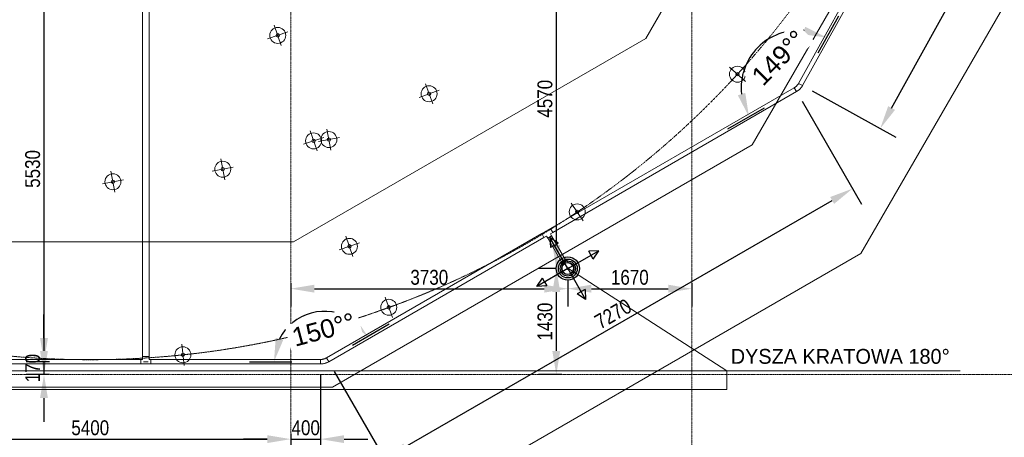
# Model space of a CAD drawing. Header units: centimetres. Extents: x -1589 to 108054, y -205274 to 31709.
# Tile 27 of 256: x 42424 to 55682, y -100996 to -95373. Entities that reach past the tile are written whole.
import ezdxf

# ---------------------------------------------------------------- set-up
doc = ezdxf.new("R2010")
doc.units = ezdxf.units.CM
doc.header["$LTSCALE"] = 0.01
doc.header["$MEASUREMENT"] = 0
doc.linetypes.add('Kropki i Kreski', pattern=[72, 36, -18, 0, -18])
for name, color, linetype in [('2_belki.K_IR', 7, 'Continuous'), ('2_stropy.K_IR', 7, 'Continuous'), ('2_ściany zewnętrzne.ISTN', 7, 'Continuous'), ('3_oświetlenie.K_IR', 7, 'Continuous'), ('4_osie.ISTN', 7, 'Continuous'), ('_KD', 7, 'Continuous'), ('_WOD-KAN', 7, 'Continuous')]:
    doc.layers.add(name, color=color, linetype=linetype)
for name, color, linetype, lineweight in [('A-ANNO-DIMS', 7, 'Continuous', 30), ('A-ANNO-NOTE', 7, 'Continuous', 30), ('F-SPRN', 7, 'Continuous', 18), ('P-PIPE', 7, 'Continuous', 9)]:
    doc.layers.add(name, color=color, linetype=linetype, lineweight=lineweight)
doc.styles.add('Arial Narrow', font='ARIALN.TTF', dxfattribs={"height": 200})
doc.styles.add('Arial_1', font='arial.ttf', dxfattribs={"height": 250})
doc.styles.add('GENERATED_STYLE_1', font='txt')
doc.dimstyles.new('Przekątna', dxfattribs={"dimscale": 304.8, "dimtxt": 204.686195, "dimasz": 1.041667, "dimexe": 0.787402, "dimexo": 0.492126, "dimgap": 0.164042, "dimtad": 1, "dimdec": 0, "dimrnd": 10, "dimzin": 0, "dimdsep": 46, "dimtxsty": 'Arial Narrow', "dimsah": 1, "dimcen": 0.09, "dimazin": 0, "dimtfac": 1, "dimtdec": 4, "dimtix": 1, "dimtmove": 0, "dimatfit": 3, "dimfxl": 1, "dimtvp": 1, "dimtolj": 1, "dimtzin": 0, "dimarcsym": 2})
doc.dimstyles.new('Przekątna_4', dxfattribs={"dimscale": 304.8, "dimtxt": 255.06485, "dimasz": 1.041667, "dimexe": 0.787402, "dimexo": 0.492126, "dimgap": 0.492126, "dimtad": 1, "dimdec": 0, "dimzin": 0, "dimdsep": 46, "dimtxsty": 'Arial_1', "dimsah": 1, "dimcen": 0.09, "dimadec": 0, "dimazin": 0, "dimtfac": 1, "dimtdec": 4, "dimtix": 1, "dimtmove": 2, "dimatfit": 3, "dimfxl": 1, "dimtvp": 1, "dimtfill": 1, "dimtolj": 1, "dimtzin": 0, "dimarcsym": 2})

# ---------------------------------------------------------------- blocks, each defined once
blk = doc.blocks.new('*D740')
at = {"layer": 'A-ANNO-DIMS', "color": 0, "lineweight": -2}
for p, q in [((44081, -94616), (42511, -94616)), ((42751, -94934), (42751, -99833)), ((42826, -100151), (42511, -100151))]:
    blk.add_line(p, q, dxfattribs=at)
at = {"layer": 'A-ANNO-DIMS', "color": 0}
for points in [[(42804, -94934), (42698, -94934), (42751, -94616)], [(42698, -99833), (42804, -99833), (42751, -100151)]]:
    blk.add_solid(points, dxfattribs=at)
at = {"layer": 'Defpoints', "color": 0}
for p in [(44231, -94616), (42751, -100151), (42976, -100151)]:
    blk.add_point(p, dxfattribs=at)
at = {"layer": 'A-ANNO-DIMS', "color": 0, "lineweight": 5, "insert": (42599, -97383), "char_height": 200, "attachment_point": 5, "rotation": 90, "style": 'Arial Narrow'}
blk.add_mtext('\\A1;5530', dxfattribs=at)
blk = doc.blocks.new('*D741')
at = {"layer": 'A-ANNO-DIMS', "color": 0, "lineweight": -2}
for p, q in [((42751, -99661), (42751, -99343)), ((42826, -99978), (42511, -99978)), ((42751, -99978), (42751, -100152)), ((42826, -100152), (42511, -100152)), ((42751, -100469), (42751, -100787))]:
    blk.add_line(p, q, dxfattribs=at)
at = {"layer": 'A-ANNO-DIMS', "color": 0}
for points in [[(42698, -99661), (42804, -99661), (42751, -99978)], [(42804, -100469), (42698, -100469), (42751, -100152)]]:
    blk.add_solid(points, dxfattribs=at)
at = {"layer": 'Defpoints', "color": 0}
for p in [(42976, -99978), (42751, -100152), (42976, -100152)]:
    blk.add_point(p, dxfattribs=at)
at = {"layer": 'A-ANNO-DIMS', "color": 0, "lineweight": 5, "insert": (42599, -100065), "char_height": 200, "attachment_point": 5, "rotation": 90, "style": 'Arial Narrow'}
blk.add_mtext('\\A1;170', dxfattribs=at)
blk = doc.blocks.new('*D750')
at = {"layer": 'A-ANNO-DIMS', "color": 0, "lineweight": -2}
for p, q in [((49804, -98874), (49804, -99235)), ((46074, -98920), (46074, -99235)), ((46392, -98995), (49486, -98995))]:
    blk.add_line(p, q, dxfattribs=at)
at = {"layer": 'A-ANNO-DIMS', "color": 0}
for points in [[(46392, -98942), (46392, -99048), (46074, -98995)], [(49486, -99048), (49486, -98942), (49804, -98995)]]:
    blk.add_solid(points, dxfattribs=at)
at = {"layer": 'Defpoints', "color": 0}
for p in [(49804, -98724), (46074, -98770), (49804, -98995)]:
    blk.add_point(p, dxfattribs=at)
at = {"layer": 'A-ANNO-DIMS', "color": 0, "lineweight": 5, "insert": (47939, -98843), "char_height": 200, "attachment_point": 5, "rotation": 359.9999, "style": 'Arial Narrow'}
blk.add_mtext('\\A1;3730', dxfattribs=at)
blk = doc.blocks.new('*D751')
at = {"layer": 'A-ANNO-DIMS', "color": 0, "lineweight": -2}
for p, q in [((49804, -98874), (49804, -99235)), ((50121, -98995), (51157, -98995)), ((51474, -98920), (51474, -99235))]:
    blk.add_line(p, q, dxfattribs=at)
at = {"layer": 'A-ANNO-DIMS', "color": 0}
for points in [[(50121, -98942), (50121, -99048), (49804, -98995)], [(51157, -99048), (51157, -98942), (51474, -98995)]]:
    blk.add_solid(points, dxfattribs=at)
at = {"layer": 'Defpoints', "color": 0}
for p in [(49804, -98724), (51474, -98770), (51474, -98995)]:
    blk.add_point(p, dxfattribs=at)
at = {"layer": 'A-ANNO-DIMS', "color": 0, "lineweight": 5, "insert": (50639, -98843), "char_height": 200, "attachment_point": 5, "rotation": 359.9999, "style": 'Arial Narrow'}
blk.add_mtext('\\A1;1670', dxfattribs=at)
blk = doc.blocks.new('*D752')
at = {"layer": 'A-ANNO-DIMS', "color": 0, "lineweight": -2}
for p, q in [((49724, -94152), (49409, -94152)), ((49649, -94469), (49649, -98406)), ((49646, -98724), (49409, -98724))]:
    blk.add_line(p, q, dxfattribs=at)
at = {"layer": 'A-ANNO-DIMS', "color": 0}
for points in [[(49702, -94469), (49596, -94469), (49649, -94152)], [(49596, -98406), (49702, -98406), (49649, -98724)]]:
    blk.add_solid(points, dxfattribs=at)
at = {"layer": 'Defpoints', "color": 0}
for p in [(49874, -94152), (49649, -98724), (49796, -98724)]:
    blk.add_point(p, dxfattribs=at)
at = {"layer": 'A-ANNO-DIMS', "color": 0, "lineweight": 5, "insert": (49497, -96438), "char_height": 200, "attachment_point": 5, "rotation": 89.9999, "style": 'Arial Narrow'}
blk.add_mtext('\\A1;4570', dxfattribs=at)
blk = doc.blocks.new('*D753')
at = {"layer": 'A-ANNO-DIMS', "color": 0, "lineweight": -2}
for p, q in [((49646, -98724), (49409, -98724)), ((49649, -99041), (49649, -99834)), ((49724, -100152), (49409, -100152))]:
    blk.add_line(p, q, dxfattribs=at)
at = {"layer": 'A-ANNO-DIMS', "color": 0}
for points in [[(49702, -99041), (49596, -99041), (49649, -98724)], [(49596, -99834), (49702, -99834), (49649, -100152)]]:
    blk.add_solid(points, dxfattribs=at)
at = {"layer": 'Defpoints', "color": 0}
for p in [(49796, -98724), (49649, -100152), (49874, -100152)]:
    blk.add_point(p, dxfattribs=at)
at = {"layer": 'A-ANNO-DIMS', "color": 0, "lineweight": 5, "insert": (49497, -99438), "char_height": 200, "attachment_point": 5, "rotation": 89.9999, "style": 'Arial Narrow'}
blk.add_mtext('\\A1;1430', dxfattribs=at)
blk = doc.blocks.new('*D767')
at = {"layer": 'A-ANNO-DIMS', "color": 0, "lineweight": -2}
for p, q in [((40674, -100946), (40674, -101261)), ((40992, -101021), (45757, -101021)), ((46074, -100946), (46074, -101261))]:
    blk.add_line(p, q, dxfattribs=at)
at = {"layer": 'A-ANNO-DIMS', "color": 0}
for points in [[(40992, -100968), (40992, -101074), (40674, -101021)], [(45757, -101074), (45757, -100968), (46074, -101021)]]:
    blk.add_solid(points, dxfattribs=at)
at = {"layer": 'Defpoints', "color": 0}
for p in [(40674, -100796), (46074, -100796), (46074, -101021)]:
    blk.add_point(p, dxfattribs=at)
at = {"layer": 'A-ANNO-DIMS', "color": 0, "lineweight": 5, "insert": (43374, -100869), "char_height": 200, "attachment_point": 5, "style": 'Arial Narrow'}
blk.add_mtext('\\A1;5400', dxfattribs=at)
blk = doc.blocks.new('*D768')
at = {"layer": 'A-ANNO-DIMS', "color": 0, "lineweight": -2}
for p, q in [((46475, -100158), (46475, -101261)), ((45757, -101021), (45439, -101021)), ((46074, -100946), (46074, -101261)), ((46074, -101021), (46475, -101021)), ((46792, -101021), (47110, -101021))]:
    blk.add_line(p, q, dxfattribs=at)
at = {"layer": 'A-ANNO-DIMS', "color": 0}
for points in [[(45757, -101074), (45757, -100968), (46074, -101021)], [(46792, -100968), (46792, -101074), (46475, -101021)]]:
    blk.add_solid(points, dxfattribs=at)
at = {"layer": 'Defpoints', "color": 0}
for p in [(46475, -100008), (46074, -100796), (46475, -101021)]:
    blk.add_point(p, dxfattribs=at)
at = {"layer": 'A-ANNO-DIMS', "color": 0, "lineweight": 5, "insert": (46275, -100869), "char_height": 200, "attachment_point": 5, "style": 'Arial Narrow'}
blk.add_mtext('\\A1;400', dxfattribs=at)
blk = doc.blocks.new('*D769')
at = {"layer": 'A-ANNO-DIMS', "color": 0, "lineweight": -2}
for p, q in [((52959, -96472), (53758, -97856)), ((47614, -101126), (53363, -97807)), ((46660, -100109), (47459, -101493))]:
    blk.add_line(p, q, dxfattribs=at)
at = {"layer": 'A-ANNO-DIMS', "color": 0}
for points in [[(53390, -97853), (53337, -97761), (53638, -97648)], [(47588, -101081), (47641, -101172), (47339, -101285)]]:
    blk.add_solid(points, dxfattribs=at)
at = {"layer": 'Defpoints', "color": 0}
for p in [(52884, -96342), (53638, -97648), (46585, -99979)]:
    blk.add_point(p, dxfattribs=at)
at = {"layer": 'A-ANNO-DIMS', "color": 0, "lineweight": 5, "insert": (50413, -99335), "char_height": 200, "attachment_point": 5, "rotation": 29.9995, "style": 'Arial Narrow'}
blk.add_mtext('\\A1;7270', dxfattribs=at)
blk = doc.blocks.new('*D770')
at = {"layer": 'A-ANNO-DIMS', "color": 0, "lineweight": -2}
for p, q in [((55784, -91483), (56909, -92106)), ((54164, -96563), (56545, -92268)), ((53096, -96333), (54220, -96957))]:
    blk.add_line(p, q, dxfattribs=at)
at = {"layer": 'A-ANNO-DIMS', "color": 0}
for points in [[(56591, -92293), (56498, -92242), (56699, -91990)], [(54118, -96537), (54210, -96588), (54010, -96840)]]:
    blk.add_solid(points, dxfattribs=at)
at = {"layer": 'Defpoints', "color": 0}
for p in [(55653, -91410), (56699, -91990), (52964, -96261)]:
    blk.add_point(p, dxfattribs=at)
at = {"layer": 'A-ANNO-DIMS', "color": 0, "lineweight": 5, "insert": (55221, -94341), "char_height": 200, "attachment_point": 5, "rotation": 61, "style": 'Arial Narrow'}
blk.add_mtext('\\A1;5550', dxfattribs=at)
blk = doc.blocks.new('*D780')
at = {"layer": 'A-ANNO-DIMS', "color": 0, "lineweight": -2}
for p, q in [((47399, -99474), (46905, -99759)), ((45518, -99978), (46088, -99978))]:
    blk.add_line(p, q, dxfattribs=at)
blk.add_arc((46526, -99978), 678, 57.0819, 152.9176, dxfattribs=at)
at = {"layer": 'A-ANNO-DIMS', "color": 0}
for points in [[(46856, -99446), (46933, -99373), (47113, -99639)], [(45871, -99657), (45974, -99682), (45848, -99978)]]:
    blk.add_solid(points, dxfattribs=at)
at = {"layer": 'Defpoints', "color": 0}
for p in [(47529, -99399), (45368, -99978), (46526, -99978)]:
    blk.add_point(p, dxfattribs=at)
at = {"layer": 'A-ANNO-DIMS', "color": 0, "lineweight": 5, "insert": (46067, -99536), "char_height": 250, "attachment_point": 1, "rotation": 14.9998, "line_spacing_factor": 0.941778, "style": 'Arial_1', "bg_fill": 3, "box_fill_scale": 1.25, "bg_fill_color": 257, "bg_fill_transparency": 0}
blk.add_mtext('\\A1;150%%d°', dxfattribs=at)
at = {"layer": 'Defpoints', "color": 0}
blk.add_point((46090, -99459), dxfattribs=at)
blk = doc.blocks.new('*D781')
at = {"layer": 'A-ANNO-DIMS', "color": 0, "lineweight": -2}
for p, q in [((53449, -95325), (53172, -95823)), ((51957, -96843), (52451, -96558))]:
    blk.add_line(p, q, dxfattribs=at)
blk.add_arc((52913, -96291), 774, 84.6678, 186.3317, dxfattribs=at)
at = {"layer": 'A-ANNO-DIMS', "color": 0}
for points in [[(52970, -95570), (53001, -95469), (53289, -95614)], [(52094, -96392), (52194, -96359), (52243, -96678)]]:
    blk.add_solid(points, dxfattribs=at)
at = {"layer": 'Defpoints', "color": 0}
for p in [(53521, -95194), (51827, -96918)]:
    blk.add_point(p, dxfattribs=at)
at = {"layer": 'A-ANNO-DIMS', "color": 0, "lineweight": 5, "insert": (52255, -96104), "char_height": 250, "attachment_point": 1, "rotation": 45.4998, "line_spacing_factor": 0.941778, "style": 'Arial_1', "bg_fill": 3, "box_fill_scale": 1.25, "bg_fill_color": 257, "bg_fill_transparency": 0}
blk.add_mtext('\\A1;149%%d°', dxfattribs=at)
at = {"layer": 'Defpoints', "color": 0}
for p in [(52184, -96030), (52913, -96291)]:
    blk.add_point(p, dxfattribs=at)

msp = doc.modelspace()

# ---------------------------------------------------------------- linework, layer by layer
at = {"layer": '2_belki.K_IR', "color": 8, "lineweight": 5}
msp.add_lwpolyline([(46074.38766, -100702.31579), (46074.38766, -100702.31579)], dxfattribs=at)
at = {"layer": '2_stropy.K_IR', "color": 8, "linetype": 'Continuous', "lineweight": 5, "ltscale": 10, "flags": 128}
for points in [[(40636.48181, -98362.89267), (46112.29129, -98362.89267), (50854.48205, -95624.9873), (53376.30014, -91257.07187), (55549.38627, -91257.07187), (55549.38388, -85041.09319), (53381.13646, -85041.09324), (50854.48138, -80664.79864), (46110.81755, -77932.39197), (40637.95553, -77932.39197), (35894.29067, -80664.79813), (33156.3853, -85406.98893), (33156.38595, -90882.79875), (35894.29068, -95624.98794)], [(31282.34537, -91550.86603), (34461.66672, -97057.64716), (40112.38616, -100319.79319), (46636.38576, -100319.79319), (52287.1056, -97057.41074), (55549.38627, -91407.17537), (55549.38614, -90812.23562), (57549.38662, -90287.19842), (57549.38654, -91942.90192), (53751.30874, -98521.79119), (47172.27418, -102319.89357), (39576.49815, -102319.89357), (32997.37677, -98521.74105), (29550.38142, -92550.88152)]]:
    msp.add_lwpolyline(points, close=True, dxfattribs=at)
msp.add_lwpolyline([(33156.30494, -90882.93775), (35894.29068, -95624.98794), (40636.48181, -98362.89267), (46112.29129, -98362.89267), (50854.48205, -95624.9873), (53099.28595, -91736.94675), (53381.02122, -91248.89338), (55549.38627, -91248.89319), (55549.38627, -91407.17537), (52287.1056, -97057.41074), (46636.38576, -100319.79319), (40112.38616, -100319.79319), (34461.66672, -97057.64716)], dxfattribs=at)
at = {"layer": '2_ściany zewnętrzne.ISTN', "color": 8, "linetype": 'Continuous', "lineweight": 5, "ltscale": 10, "flags": 128}
for points in [[(51943.77279, -100101.82718), (34793.6724, -100101.82718)], [(51943.77279, -100351.82718), (51943.77279, -100101.82718)], [(34793.6724, -100351.82718), (51943.77279, -100351.82718)]]:
    msp.add_lwpolyline(points, dxfattribs=at)
at = {"layer": '3_oświetlenie.K_IR', "color": 8, "linetype": 'Continuous', "lineweight": 5, "ltscale": 10}
for p, q in [((45852.48098, -95448.22306), (45944.99737, -95720.64095)), ((45762.53023, -95630.6902), (46034.94812, -95538.17381)), ((51982.36706, -96010.5371), (52194.8325, -96204.51965)), ((51991.6085, -96213.76109), (52185.59105, -96001.29566)), ((47984.69859, -96506.32591), (47888.133, -96235.31698)), ((48071.92026, -96322.53866), (47800.91133, -96419.10424)), ((46334.84108, -96868.55004), (46427.35747, -97140.96794)), ((46613.68015, -97129.42207), (46560.78929, -96846.62654)), ((46244.89033, -97051.01718), (46517.30822, -96958.5008)), ((46728.63248, -96961.57887), (46445.83696, -97014.46973)), ((45184.43018, -97527.50932), (45131.53932, -97244.71379)), ((43706.09817, -97696.79241), (43653.20731, -97413.99689)), ((45299.38252, -97359.66613), (45016.58699, -97412.55699)), ((43821.0505, -97528.94922), (43538.25498, -97581.84008)), ((49811.74759, -98041.72413), (50050.93979, -97881.8558)), ((49851.40953, -97842.19387), (50011.27785, -98081.38606)), ((46817.20118, -98288.87702), (46909.71757, -98561.29492)), ((46727.25043, -98471.34416), (46999.66832, -98378.82778)), ((47344.02718, -99110.65301), (47442.00733, -99381.15381)), ((47257.76686, -99294.89349), (47528.26765, -99196.91333)), ((44605.94371, -99742.19448), (44636.34144, -100028.28322)), ((44478.0982, -99900.43771), (44764.18694, -99870.03998))]:
    msp.add_line(p, q, dxfattribs=at)
at = {"layer": '3_oświetlenie.K_IR', "color": 8, "linetype": 'Kropki i Kreski', "lineweight": 5, "ltscale": 10}
msp.add_circle((43374.38799, -88151.38747), 11800, dxfattribs=at)
at = {"layer": '3_oświetlenie.K_IR', "color": 8, "linetype": 'Continuous', "lineweight": 5, "ltscale": 10}
for centre, radius in [((45898.73918, -95584.43201), 107.50002), ((45898.73918, -95584.43201), 22.97504), ((52088.59978, -96107.52838), 107.50002), ((52088.59978, -96107.52838), 22.97504), ((47936.41579, -96370.82145), 107.5), ((47936.41579, -96370.82145), 22.97504), ((46381.09928, -97004.75899), 107.50002), ((46587.23472, -96988.0243), 107.5), ((46381.09928, -97004.75899), 22.97504), ((46587.23472, -96988.0243), 22.97504), ((45157.98475, -97386.11156), 107.5), ((45157.98475, -97386.11156), 22.97504), ((43679.65274, -97555.39465), 107.5), ((43679.65274, -97555.39465), 22.97504), ((49931.34369, -97961.78996), 107.50002), ((49931.34369, -97961.78996), 22.97504), ((46863.45938, -98425.08597), 107.50002), ((46863.45938, -98425.08597), 22.97504), ((47393.01726, -99245.90341), 107.50002), ((47393.01726, -99245.90341), 22.97504), ((44621.14257, -99885.23885), 107.50002), ((44621.14257, -99885.23885), 22.97504)]:
    msp.add_circle(centre, radius, dxfattribs=at)
at = {"layer": '4_osie.ISTN', "color": 7, "linetype": 'Kropki i Kreski', "lineweight": 0, "ltscale": 10}
for p, q in [((46074.38766, -105096.35865), (46074.38766, -67896.26442)), ((51474.38766, -105096.35865), (51474.38766, -67896.26442)), ((64213.19484, -100151.82718), (25489.03617, -100151.82718))]:
    msp.add_line(p, q, dxfattribs=at)
at = {"layer": '_KD', "lineweight": 5}
msp.add_lwpolyline([(49818.68675, -98726.95795), (51943.77279, -100101.82718), (55086.96293, -100101.82718)], dxfattribs=at)
at = {"layer": 'A-ANNO-NOTE', "color": 30, "lineweight": 30, "true_color": 0xff8000}
for p, q in [((49803.91951, -98723.80253), (49563.71351, -98307.7534)), ((49563.71351, -98307.7534), (49571.75887, -98441.79143)), ((49675.77115, -98381.73993), (49563.71351, -98307.7534)), ((49803.91951, -98723.80253), (49563.71351, -98307.7534)), ((49563.71351, -98307.7534), (49571.75887, -98441.79143)), ((49675.77115, -98381.73993), (49563.71351, -98307.7534)), ((49803.91951, -98723.80253), (49563.71351, -98307.7534)), ((49563.71351, -98307.7534), (49571.75887, -98441.79143)), ((49675.77115, -98381.73993), (49563.71351, -98307.7534)), ((49623.76501, -98411.76568), (49571.75887, -98441.79143)), ((49623.76501, -98411.76568), (49571.75887, -98441.79143)), ((49623.76501, -98411.76568), (49571.75887, -98441.79143)), ((49623.76501, -98411.76568), (49675.77115, -98381.73993)), ((49623.76501, -98411.76568), (49675.77115, -98381.73993)), ((49623.76501, -98411.76568), (49675.77115, -98381.73993)), ((49803.91951, -98723.80253), (50219.96864, -98483.59653)), ((49803.91951, -98723.80253), (50219.96864, -98483.59653)), ((50219.96864, -98483.59653), (50085.93061, -98491.64189)), ((50219.96864, -98483.59653), (50085.93061, -98491.64189)), ((50145.98211, -98595.65417), (50085.93061, -98491.64189)), ((50145.98211, -98595.65417), (50085.93061, -98491.64189)), ((50145.98211, -98595.65417), (50219.96864, -98483.59653)), ((50145.98211, -98595.65417), (50219.96864, -98483.59653)), ((49803.91951, -98723.80253), (49387.87038, -98964.00853)), ((49803.91951, -98723.80253), (49387.87038, -98964.00853)), ((49803.91951, -98723.80253), (49387.87038, -98964.00853)), ((49803.91951, -98723.80253), (50044.12551, -99139.85166)), ((49387.87038, -98964.00853), (49461.85691, -98851.95089)), ((49387.87038, -98964.00853), (49461.85691, -98851.95089)), ((49387.87038, -98964.00853), (49461.85691, -98851.95089)), ((49491.88266, -98903.95703), (49461.85691, -98851.95089)), ((49491.88266, -98903.95703), (49461.85691, -98851.95089)), ((49491.88266, -98903.95703), (49461.85691, -98851.95089)), ((49521.90841, -98955.96317), (49387.87038, -98964.00853)), ((49521.90841, -98955.96317), (49387.87038, -98964.00853)), ((49521.90841, -98955.96317), (49387.87038, -98964.00853)), ((49491.88266, -98903.95703), (49521.90841, -98955.96317)), ((49491.88266, -98903.95703), (49521.90841, -98955.96317)), ((49491.88266, -98903.95703), (49521.90841, -98955.96317)), ((50036.08015, -99005.81363), (49932.06787, -99065.86513)), ((50036.08015, -99005.81363), (50044.12551, -99139.85166)), ((50044.12551, -99139.85166), (49932.06787, -99065.86513))]:
    msp.add_line(p, q, dxfattribs=at)
for radius in [157.16373, 157.16373, 157.16373, 127.35748, 127.35748, 127.35748, 101.53935, 101.53935, 101.53935, 81.67856, 81.67856, 81.67856]:
    msp.add_circle((49803.91951, -98723.80253), radius, dxfattribs=at)
at = {"layer": 'F-SPRN', "color": 30, "true_color": 0xff8000}
for radius, start, end in [(76.2, 119.999992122, 299.999992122), (76.2, 299.999992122, 119.999992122), (12.7, 119.999992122, 299.999992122), (12.7, 299.999992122, 119.999992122)]:
    msp.add_arc((49803.91951, -98723.80253), radius, start, end, dxfattribs=at)
at = {"layer": 'P-PIPE', "color": 30, "true_color": 0xff8000}
for p, q in [((55600.27957, -91381.04468), (52911.68778, -96231.39265)), ((52964.42735, -96260.62667), (55653.01913, -91410.2787)), ((44077.75527, -94688.50781), (44077.75527, -99908.50211)), ((44166.65527, -99908.50211), (44166.65527, -94692.20279)), ((52911.68778, -96231.39265), (52964.42735, -96260.62667)), ((52854.08999, -96290.00411), (49572.08111, -98184.8367)), ((49602.23068, -98237.05828), (52884.23956, -96342.22569)), ((52884.23956, -96342.22569), (52854.08999, -96290.00411)), ((49572.08111, -98184.8367), (49453.08865, -98253.53572)), ((49568.84523, -98256.33301), (49602.23068, -98237.05828)), ((49602.23068, -98237.05828), (49572.08111, -98184.8367)), ((49572.08111, -98184.8367), (49602.23068, -98237.05828)), ((49453.08865, -98253.53572), (46555.04253, -99926.69154)), ((46585.1921, -99978.91312), (49483.23822, -98305.7573)), ((49483.23822, -98305.7573), (49453.08865, -98253.53572)), ((49453.08865, -98253.53572), (49483.23822, -98305.7573)), ((49483.23822, -98305.7573), (49516.62365, -98286.48258)), ((49516.62365, -98286.48258), (49533.2984, -98315.36467)), ((49585.51999, -98285.21511), (49533.2984, -98315.36467)), ((49533.2984, -98315.36467), (49585.51999, -98285.21511)), ((49533.2984, -98315.36467), (49723.0725, -98644.06959)), ((49585.51999, -98285.21511), (49568.84523, -98256.33301)), ((49775.29409, -98613.92004), (49585.51999, -98285.21511)), ((49749.18332, -98628.9948), (49710.6883, -98651.21946)), ((49769.91446, -98626.80232), (49736.91873, -98645.85204)), ((49787.67834, -98606.77013), (49749.18332, -98628.9948)), ((49784.22742, -98651.59358), (49769.91446, -98626.80232)), ((49812.32322, -98649.45714), (49787.67834, -98606.77013)), ((49710.6883, -98651.21946), (49735.33321, -98693.90654)), ((49736.91873, -98645.85204), (49751.23172, -98670.64336)), ((44053.50527, -99948.15197), (39984.23098, -99948.15197)), ((44077.75582, -99948.15197), (44053.50527, -99948.15197)), ((44053.50527, -99948.15197), (44053.50527, -99949.16376)), ((44053.50527, -99952.15195), (44053.50527, -99948.15197)), ((44053.50527, -99949.1743), (44053.50527, -99952.1612)), ((44053.50527, -99952.18601), (44053.50527, -99956.9401)), ((44053.50527, -99956.93314), (44053.50527, -99952.1913)), ((44053.50527, -99956.97819), (44053.50527, -99963.17478)), ((44053.50527, -99963.16987), (44053.50527, -99956.9827)), ((44077.75527, -99908.50211), (44077.75527, -99948.15203)), ((44190.90527, -99948.15197), (44166.65472, -99948.15197)), ((44166.65527, -99948.15203), (44166.65527, -99908.50211)), ((46474.94981, -99948.15197), (44190.90527, -99948.15197)), ((44190.90527, -99948.15197), (44190.90527, -99952.15195)), ((44190.90527, -99949.16376), (44190.90527, -99948.15197)), ((44190.90527, -99952.1612), (44190.90527, -99949.1743)), ((44190.90527, -99956.9401), (44190.90527, -99952.18601)), ((44190.90527, -99952.1913), (44190.90527, -99956.93314)), ((44190.90527, -99963.17478), (44190.90527, -99956.97819)), ((44190.90527, -99956.9827), (44190.90527, -99963.16987)), ((46474.94981, -100008.45197), (46474.94981, -99948.15197)), ((46555.04253, -99926.69154), (46585.1921, -99978.91312)), ((39984.23098, -100008.45197), (44053.50527, -100008.45197)), ((44053.50527, -99963.22385), (44053.50527, -99970.44034)), ((44053.50527, -99970.43754), (44053.50527, -99963.22697)), ((44053.50527, -99970.49724), (44053.50527, -99978.24167)), ((44053.50527, -99978.24097), (44053.50527, -99970.49857)), ((44053.50527, -99986.04842), (44053.50527, -99978.30197)), ((44053.50527, -99978.30265), (44053.50527, -99986.0471)), ((44053.50527, -99993.32782), (44053.50527, -99986.10536)), ((44053.50527, -99986.10815), (44053.50527, -99993.32472)), ((44053.50527, -99999.58305), (44053.50527, -99993.37697)), ((44053.50527, -99993.38186), (44053.50527, -99999.57856)), ((44053.50527, -100004.38772), (44053.50527, -99999.62124)), ((44053.50527, -99999.62819), (44053.50527, -100004.38243)), ((44053.50527, -100007.41398), (44053.50527, -100004.41263)), ((44053.50527, -100004.42186), (44053.50527, -100008.45191)), ((44053.50527, -100008.45197), (44053.50527, -100007.42463)), ((44053.50527, -100008.45197), (44190.90527, -100008.45197)), ((44190.90527, -99970.44034), (44190.90527, -99963.22385)), ((44190.90527, -99963.22697), (44190.90527, -99970.43754)), ((44190.90527, -99978.24167), (44190.90527, -99970.49724)), ((44190.90527, -99970.49857), (44190.90527, -99978.24097)), ((44190.90527, -99978.30197), (44190.90527, -99986.04842)), ((44190.90527, -99986.0471), (44190.90527, -99978.30265)), ((44190.90527, -99986.10536), (44190.90527, -99993.32782)), ((44190.90527, -99993.32472), (44190.90527, -99986.10815)), ((44190.90527, -99993.37697), (44190.90527, -99999.58305)), ((44190.90527, -99999.57856), (44190.90527, -99993.38186)), ((44190.90527, -99999.62124), (44190.90527, -100004.38772)), ((44190.90527, -100004.38243), (44190.90527, -99999.62819)), ((44190.90527, -100004.41263), (44190.90527, -100007.41398)), ((44190.90527, -100008.45191), (44190.90527, -100004.42186)), ((44190.90527, -100007.42463), (44190.90527, -100008.45197)), ((44190.90527, -100008.45197), (46474.94981, -100008.45197))]:
    msp.add_line(p, q, dxfattribs=at)
for centre, ratio, start_param, end_param in [((44122.20527, -99908.50211), 0.0020000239, 1.5707963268, 3.1415926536), ((44122.20527, -99908.50211), 0.001999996, 0, 3.1415926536), ((44122.20527, -99908.50211), 0.0020000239, 0, 1.5707963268), ((44122.20527, -99978.30197), 0.001999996, 0.7454332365, 2.3961594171)]:
    msp.add_ellipse(centre, major_axis=(44.45, 0), ratio=ratio, start_param=start_param, end_param=end_param, dxfattribs=at)

# ---------------------------------------------------------------- texts
at = {"layer": '_WOD-KAN', "color": 7, "linetype": 'Continuous', "lineweight": 15, "insert": (51998.10268, -99907.82431), "char_height": 200, "attachment_point": 4, "rotation": 359.998969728, "style": 'GENERATED_STYLE_1'}
msp.add_mtext('\\pxql;\\A1;DYSZA KRATOWA 180\\fArial|b0|i0|c238|p34;\\C0;° ', dxfattribs=at)

# ---------------------------------------------------------------- dimensions: what is measured, and where the dimension line sits
at = {"layer": 'A-ANNO-DIMS', "lineweight": 5}
for base, p1, p2, angle, override, picture, middle in [((56698.6312, -91989.87093), (52964.42735, -96260.62667), (55653.01913, -91410.2787), 61, {"dimpost": '<>', "dimfxl": 5545.665082}, '*D770', (55221.29288, -94341.29829)), ((49649.36923, -98723.80234), (49873.88154, -94151.80865), (49795.66714, -98723.80253), 89.999925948, {"dimpost": '<>', "dimfxl": 4572.662855}, '*D752', (49497.25759, -96437.80515)), ((42751.39923, -100150.65267), (44231.22327, -94616.2123), (42975.90564, -100150.65267), 90, {"dimpost": '<>', "dimfxl": 5675.020047}, '*D740', (42599.28464, -97383.43249)), ((53638.35831, -97648.42257), (46585.1921, -99978.91312), (52884.23956, -96342.22569), 29.999527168, {"dimpost": '<>', "dimfxl": 7273.478832}, '*D769', (50412.77837, -99335.03056)), ((49803.91916, -98994.86172), (46074.35497, -98770.3505), (49803.91951, -98723.80253), 359.999925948, {"dimpost": '<>', "dimfxl": 3729.855007}, '*D750', (47939.13711, -98842.74471)), ((49649.36738, -100151.80836), (49795.66714, -98723.80253), (49873.87379, -100151.80865), 89.999925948, {"dimpost": '<>', "dimfxl": 1430.146056}, '*D753', (49497.25371, -99437.80515)), ((51474.35468, -98994.86388), (49803.91951, -98723.80253), (51474.35497, -98770.35748), 359.999925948, {"dimpost": '<>', "dimfxl": 1671.084075}, '*D751', (50639.13711, -98842.7482)), ((42751.39923, -100151.79944), (42975.90564, -99978.30197), (42975.88196, -100151.79944), 90, {"dimpost": '<>', "dimfxl": 173.497474}, '*D741', (42599.28464, -100065.0507))]:
    dim = msp.add_linear_dim(base=base, p1=p1, p2=p2, angle=angle, dimstyle='Przekątna', override=override, dxfattribs=at)
    dim.commit()
    dim.dimension.update_dxf_attribs({"geometry": picture, "text_midpoint": middle})
for base, p1, p2, override, picture, middle in [((46474.94981, -101020.89004), (46074.35206, -100796.38345), (46474.94981, -100008.45197), {"dimpost": '<>', "dimfxl": 883.920004}, '*D768', (46274.65094, -100868.77545)), ((46074.35206, -101020.89004), (40674.35206, -100796.37647), (46074.35206, -100796.38345), {"dimpost": '<>', "dimfxl": 5400}, '*D767', (43374.35206, -100868.77545))]:
    dim = msp.add_linear_dim(base=base, p1=p1, p2=p2, dimstyle='Przekątna', override=override, dxfattribs=at)
    dim.commit()
    dim.dimension.update_dxf_attribs({"geometry": picture, "text_midpoint": middle})

# ---------------------------------------------------------------- next in the draw order: dimensions: what is measured, and where the dimension line sits
for base, center, p1, p2, override, picture, middle, turn in [((52184.38489, -96030.08814), (52913.33228, -96290.61526), (53521.33448, -95193.75025), (51827.24025, -96917.65884), {"dimpost": '<>°', "dimfxl": 2416.984924}, '*D781', (52654.34353, -95935.42451), 45.499763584), ((46090.14119, -99458.92258), (46525.94981, -99978.30197), (47528.81207, -99399.31021), (45367.94974, -99978.30197), {"dimpost": '<>°', "dimfxl": 2237.086835}, '*D780', (46497.1314, -99593.28943), 14.999763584)]:
    dim = msp.add_angular_dim_3p(base=base, center=center, p1=p1, p2=p2, dimstyle='Przekątna_4', override=override, dxfattribs=at)
    dim.commit()
    dim.dimension.update_dxf_attribs({"geometry": picture, "text_midpoint": middle, "dimtype": 165, "text_rotation": turn})

# ---------------------------------------------------------------- next in the draw order: linework, layer by layer
at = {"layer": 'P-PIPE', "color": 30, "true_color": 0xff8000}
for p, q in [((52964.42735, -96260.62667), (52911.68778, -96231.39265)), ((52854.08999, -96290.00411), (52884.23956, -96342.22569)), ((46474.94981, -99948.15197), (46474.94981, -100008.45197)), ((46585.1921, -99978.91312), (46555.04253, -99926.69154))]:
    msp.add_line(p, q, dxfattribs=at)
at = {"layer": 'P-PIPE', "color": 30, "true_color": 0xff8000, "flags": 128}
for points in [[(52911.68778, -96231.39265), (52908.59949, -96236.7104), (52905.30102, -96241.9004), (52901.79764, -96246.95435), (52898.09496, -96251.86415), (52894.1989, -96256.62196), (52890.1157, -96261.22017), (52885.85188, -96265.65141), (52881.41427, -96269.9086), (52876.80997, -96273.98493), (52872.04634, -96277.87387), (52867.13101, -96281.56921), (52862.07183, -96285.06503), (52856.8769, -96288.35574), (52854.08999, -96290.00411)], [(52884.23956, -96342.22569), (52891.56682, -96337.79767), (52898.71114, -96333.08019), (52905.66111, -96328.08077), (52912.40559, -96322.80744), (52918.9338, -96317.26861), (52925.23529, -96311.47316), (52931.29999, -96305.43035), (52937.11818, -96299.14985), (52942.68057, -96292.64171), (52947.97826, -96285.91634), (52953.00276, -96278.98449), (52957.74605, -96271.85727), (52962.20052, -96264.54606), (52964.42735, -96260.62667)], [(46555.04253, -99926.69154), (46549.43085, -99929.78343), (46543.70002, -99932.64844), (46537.85921, -99935.28198), (46531.91775, -99937.67985), (46525.88515, -99939.8382), (46519.77107, -99941.75359), (46513.58528, -99943.42294), (46507.33769, -99944.8436), (46501.03828, -99946.01328), (46494.69714, -99946.93012), (46488.3244, -99947.59265), (46481.93027, -99947.9998), (46475.52497, -99948.15093), (46474.94981, -99948.15197)], [(46474.94981, -100008.45197), (46483.76697, -100008.2756), (46492.57002, -100007.74678), (46501.34488, -100006.86636), (46510.07752, -100005.63574), (46518.75396, -100004.05689), (46527.36032, -100002.13234), (46535.88284, -99999.86517), (46544.30788, -99997.259), (46552.62196, -99994.318), (46560.81178, -99991.04689), (46568.86424, -99987.45088), (46576.76645, -99983.53573), (46584.50579, -99979.30772), (46585.1921, -99978.91312)]]:
    msp.add_lwpolyline(points, dxfattribs=at)

doc.saveas('drawing.dxf')
